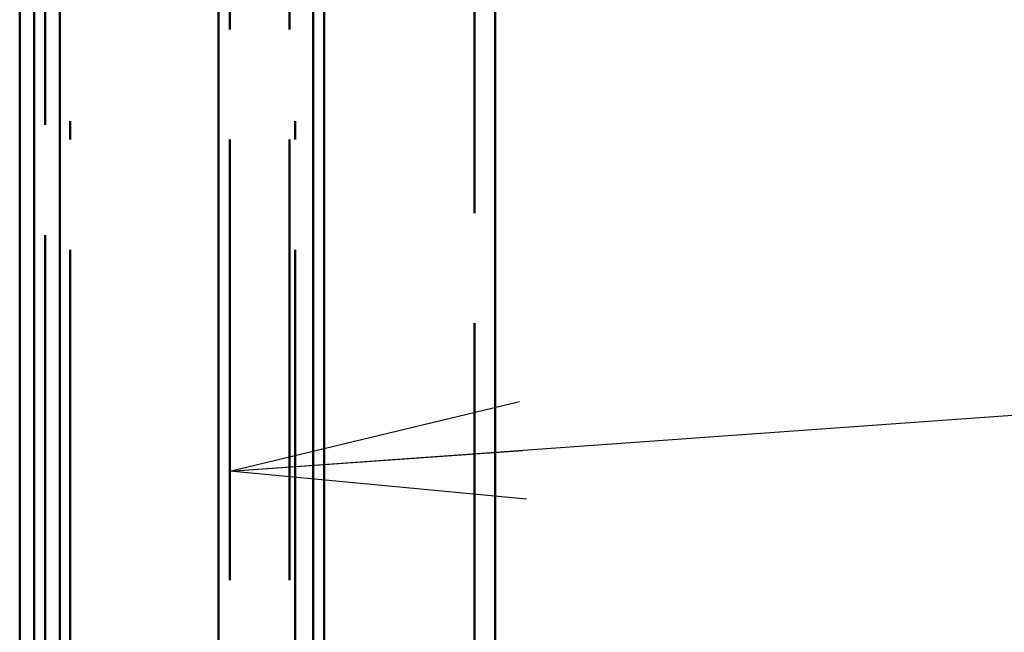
# Paper-space layout 'Layout1' of a CAD drawing. Extents: x -2 to 1033, y -36 to 596.
# Tile 150 of 256: x 365.77 to 372.47, y 424.28 to 428.45. Entities that reach past the tile are written whole.
import ezdxf

# ---------------------------------------------------------------- set-up
doc = ezdxf.new("R2010")
doc.units = 0
doc.linetypes.add('ACAD_ISO02W100', pattern=[15, 12, -3])
doc.linetypes.add('ACAD_ISO04W100', pattern=[30.5, 24, -3, 0.5, -3])
for name, color, linetype, lineweight in [('SS_POPIS_PROFILU', 13, 'CONTINUOUS', 25), ('SS_ZEBRIK KOŠ', 75, 'CONTINUOUS', 50), ('SS_ZEBRIKY', 24, 'CONTINUOUS', 50)]:
    doc.layers.add(name, color=color, linetype=linetype, lineweight=lineweight)

psp = doc.layouts.get("Layout1")

# ---------------------------------------------------------------- linework, layer by layer
at = {"layer": 'SS_POPIS_PROFILU', "color": 0, "linetype": 'ByBlock'}
for p, q in [((367.2001, 425.3761), (369.1712, 425.8514)), ((367.2001, 425.3761), (369.195, 425.5189)), ((369.2188, 425.1865), (367.2001, 425.3761))]:
    psp.add_line(p, q, dxfattribs=at)
at = {"layer": 'SS_POPIS_PROFILU', "color": 13}
psp.add_lwpolyline([(367.2001, 425.3761), (388.1864, 426.8788), (399.4245, 426.8788)], dxfattribs=at)
at = {"layer": 'SS_ZEBRIK KOŠ', "color": 1, "linetype": 'Continuous', "ltscale": 0.25}
for p, q in [((365.7698, 546.985), (365.7698, 420.885)), ((367.1235, 546.985), (367.1235, 420.885)), ((367.7662, 420.885), (367.7662, 546.985)), ((367.8429, 420.885), (367.8429, 546.985)), ((365.8683, 421.885), (365.8683, 452.285)), ((366.0419, 421.885), (366.0419, 452.285))]:
    psp.add_line(p, q, dxfattribs=at)
at = {"layer": 'SS_ZEBRIK KOŠ', "color": 3, "linetype": 'ACAD_ISO02W100', "ltscale": 0.25}
for p, q in [((365.9435, 546.985), (365.9435, 420.885)), ((367.2001, 420.885), (367.2001, 546.985))]:
    psp.add_line(p, q, dxfattribs=at)
at = {"layer": 'SS_ZEBRIK KOŠ', "color": 7, "linetype": 'ACAD_ISO04W100', "ltscale": 0.25}
for p, q in [((366.1127, 420.885), (366.1127, 546.985)), ((367.644, 420.885), (367.644, 546.985))]:
    psp.add_line(p, q, dxfattribs=at)
at = {"layer": 'SS_ZEBRIKY', "color": 3, "linetype": 'ACAD_ISO02W100', "ltscale": 0.25}
for p, q in [((367.6063, 420.885), (367.6063, 524.985)), ((368.8663, 378.385), (368.8663, 524.985))]:
    psp.add_line(p, q, dxfattribs=at)
at = {"layer": 'SS_ZEBRIKY', "color": 7, "linetype": 'ACAD_ISO04W100', "ltscale": 0.25}
psp.add_line((369.0063, 524.985), (369.0063, 378.385), dxfattribs=at)
at = {"layer": 'SS_ZEBRIKY', "color": 1, "linetype": 'Continuous', "ltscale": 0.25}
psp.add_line((369.0063, 421.885), (369.0063, 452.285), dxfattribs=at)

doc.saveas('drawing.dxf')
